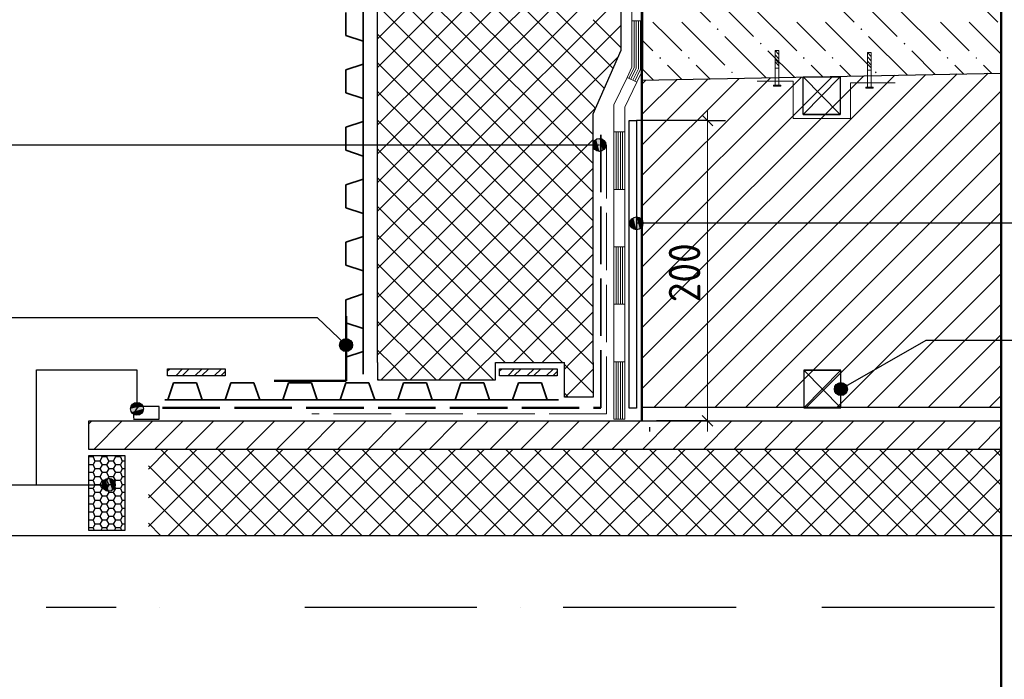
# Model space of a CAD drawing. Header units: millimetres. Extents: x 0 to 21000, y 0 to 14850.
# Tile 5 of 29: x 4516 to 7941, y 3432 to 5728. Entities that reach past the tile are written whole.
import ezdxf

# ---------------------------------------------------------------- set-up
doc = ezdxf.new("R2010")
doc.units = ezdxf.units.MM
doc.linetypes.add('______3', pattern=[250, 200, -50])
for name, color, linetype, lineweight in [('Standard', 7, 'Continuous', 25), ('Общий02', 7, 'Continuous', 18), ('Размерная линия_ общее', 7, 'Continuous', 13)]:
    doc.layers.add(name, color=color, linetype=linetype, lineweight=lineweight)
doc.styles.add('ISOCPEUR', font='txt')

msp = doc.modelspace()

# ---------------------------------------------------------------- hatches: boundary and pattern name
at = {"layer": 'Standard', "linetype": 'Continuous', "lineweight": 13, "transparency": 33554687}
for points in [[(6944.1, 5691.8), (6940.8, 5695), (6944.1, 5698.3), (6947.3, 5695)], [(7444.1, 5691.8), (7440.8, 5695), (7444.1, 5698.3), (7447.3, 5695)], [(7094.1, 5641.8), (7090.8, 5645), (7094.1, 5648.3), (7097.3, 5645)], [(7594.1, 5641.8), (7590.8, 5645), (7594.1, 5648.3), (7597.3, 5645)], [(6744.1, 5591.8), (6740.8, 5595), (6744.1, 5598.3), (6747.3, 5595)], [(6844.1, 5591.8), (6840.8, 5595), (6844.1, 5598.3), (6847.3, 5595)], [(7244.1, 5591.8), (7240.8, 5595), (7244.1, 5598.3), (7247.3, 5595)], [(7344.1, 5591.8), (7340.8, 5595), (7344.1, 5598.3), (7347.3, 5595)], [(7744.1, 5591.8), (7740.8, 5595), (7744.1, 5598.3), (7747.3, 5595)], [(7844.1, 5591.8), (7840.8, 5595), (7844.1, 5598.3), (7847.3, 5595)], [(6994.1, 5541.8), (6990.8, 5545), (6994.1, 5548.3), (6997.3, 5545)], [(7494.1, 5541.8), (7490.8, 5545), (7494.1, 5548.3), (7497.3, 5545)]]:
    msp.add_hatch(color=7, dxfattribs=at).paths.add_polyline_path(points, flags=16)
at = {"layer": 'Общий02', "linetype": 'Continuous', "lineweight": -3, "transparency": 33554687}
for points in [[(6513.4, 5303.6), (6521.5, 5273), (6521.5, 5311.7)], [(6521.5, 5311.7), (6532.7, 5269.8), (6532.7, 5314.8)], [(6521.5, 5311.7), (6521.5, 5273), (6532.7, 5269.8)], [(6532.7, 5314.8), (6532.7, 5269.8), (6544, 5273)], [(6532.7, 5314.8), (6544, 5273), (6544, 5311.7)], [(6544, 5311.7), (6544, 5273), (6552.1, 5281.1)], [(6544, 5311.7), (6552.1, 5281.1), (6552.1, 5303.6)], [(6513.4, 5281.1), (6513.4, 5303.6), (6510.2, 5292.3)], [(6513.4, 5303.6), (6513.4, 5281.1), (6521.5, 5273)], [(6552.1, 5303.6), (6552.1, 5281.1), (6555.2, 5292.3)], [(6650.5, 5000.2), (6650.5, 5038.9), (6642.4, 5030.8)], [(6661.8, 4997.1), (6661.8, 5042.1), (6650.5, 5038.9)], [(6661.8, 4997.1), (6650.5, 5038.9), (6650.5, 5000.2)], [(6673, 5000.2), (6673, 5038.9), (6661.8, 5042.1)], [(6673, 5000.2), (6661.8, 5042.1), (6661.8, 4997.1)], [(6681.1, 5008.3), (6681.1, 5030.8), (6673, 5038.9)], [(6681.1, 5008.3), (6673, 5038.9), (6673, 5000.2)], [(6642.4, 5008.3), (6642.4, 5030.8), (6639.3, 5019.6)], [(6650.5, 5000.2), (6642.4, 5030.8), (6642.4, 5008.3)], [(6681.1, 5030.8), (6681.1, 5008.3), (6684.3, 5019.6)], [(5629.4, 4601), (5645, 4617.2), (5635, 4611.3)], [(5645, 4617.2), (5629.4, 4601), (5629.7, 4589.5)], [(5645, 4617.2), (5629.7, 4589.5), (5656.5, 4617.5)], [(5656.5, 4617.5), (5629.7, 4589.5), (5635.6, 4579.5)], [(5656.5, 4617.5), (5635.6, 4579.5), (5666.8, 4611.9)], [(5666.8, 4611.9), (5635.6, 4579.5), (5645.9, 4574)], [(5666.8, 4611.9), (5645.9, 4574), (5672.7, 4601.9)], [(5672.7, 4601.9), (5645.9, 4574), (5657.4, 4574.2)], [(5672.7, 4601.9), (5657.4, 4574.2), (5672.9, 4590.4)], [(5672.9, 4590.4), (5657.4, 4574.2), (5667.4, 4580.1)], [(7372.7, 4420.3), (7353.6, 4453.9), (7350.5, 4442.8)], [(7384.1, 4423.1), (7361.8, 4462.2), (7353.6, 4453.9)], [(7384.1, 4423.1), (7353.6, 4453.9), (7372.7, 4420.3)], [(7392.3, 4431.4), (7373.1, 4465), (7361.8, 4462.2)], [(7392.3, 4431.4), (7361.8, 4462.2), (7384.1, 4423.1)], [(7395.3, 4442.4), (7384.1, 4462), (7373.1, 4465)], [(7395.3, 4442.4), (7373.1, 4465), (7392.3, 4431.4)], [(7384.1, 4462), (7395.3, 4442.4), (7392.5, 4453.8)], [(7372.7, 4420.3), (7350.5, 4442.8), (7361.7, 4423.3)], [(7361.7, 4423.3), (7350.5, 4442.8), (7353.4, 4431.5)], [(4943.2, 4385.1), (4904.5, 4385.1), (4901.3, 4373.8)], [(4943.2, 4385.1), (4901.3, 4373.8), (4946.3, 4373.8)], [(4935.1, 4393.2), (4912.6, 4393.2), (4904.5, 4385.1)], [(4935.1, 4393.2), (4904.5, 4385.1), (4943.2, 4385.1)], [(4912.6, 4393.2), (4935.1, 4393.2), (4923.8, 4396.3)], [(4946.3, 4373.8), (4901.3, 4373.8), (4904.5, 4362.6)], [(4946.3, 4373.8), (4904.5, 4362.6), (4943.2, 4362.6)], [(4943.2, 4362.6), (4904.5, 4362.6), (4912.6, 4354.5)], [(4943.2, 4362.6), (4912.6, 4354.5), (4935.1, 4354.5)], [(4935.1, 4354.5), (4912.6, 4354.5), (4923.8, 4351.3)], [(4806.6, 4098.4), (4806.6, 4120.9), (4803.4, 4109.7)], [(4806.6, 4120.9), (4814.7, 4090.3), (4814.7, 4129)], [(4806.6, 4120.9), (4806.6, 4098.4), (4814.7, 4090.3)], [(4814.7, 4129), (4825.9, 4087.2), (4825.9, 4132.2)], [(4814.7, 4129), (4814.7, 4090.3), (4825.9, 4087.2)], [(4825.9, 4132.2), (4825.9, 4087.2), (4837.2, 4090.3)], [(4825.9, 4132.2), (4837.2, 4090.3), (4837.2, 4129)], [(4837.2, 4129), (4837.2, 4090.3), (4845.3, 4098.4)], [(4837.2, 4129), (4845.3, 4098.4), (4845.3, 4120.9)], [(4845.3, 4120.9), (4845.3, 4098.4), (4848.4, 4109.7)]]:
    msp.add_hatch(color=7, dxfattribs=at).paths.add_polyline_path(points)

# ---------------------------------------------------------------- linework, layer by layer
at = {"layer": 'Standard', "color": 7, "linetype": 'Continuous', "lineweight": 35, "transparency": 33554687}
for p, q in [((5710.8, 6413.7), (5710.8, 4494.8)), ((5650.8, 5753.7), (5650.8, 5673.7)), ((5650.8, 5673.7), (5710.8, 5653.7)), ((5710.8, 5653.7), (5710.8, 5573.7)), ((5710.8, 5573.7), (5650.8, 5553.7)), ((5650.8, 5553.7), (5650.8, 5473.7)), ((5650.8, 5473.7), (5710.8, 5453.7)), ((5710.8, 5453.7), (5710.8, 5373.7)), ((5710.8, 5373.7), (5650.8, 5353.7)), ((5650.8, 5353.7), (5650.8, 5273.7)), ((5650.8, 5273.7), (5710.8, 5253.7)), ((5710.8, 5253.7), (5710.8, 5173.7)), ((5710.8, 5173.7), (5650.8, 5153.7)), ((5650.8, 5153.7), (5650.8, 5073.7)), ((5650.8, 5073.7), (5710.8, 5053.7)), ((5710.8, 5053.7), (5710.8, 4973.7)), ((5710.8, 4973.7), (5650.8, 4953.7)), ((5650.8, 4953.7), (5650.8, 4873.7)), ((5650.8, 4873.7), (5710.8, 4853.7)), ((5710.8, 4853.7), (5710.8, 4773.7)), ((5710.8, 4773.7), (5650.8, 4753.7)), ((5650.8, 4753.7), (5650.8, 4673.7)), ((5650.8, 4673.7), (5710.8, 4653.7)), ((5710.8, 4653.7), (5710.8, 4573.7)), ((5710.8, 4573.7), (5650.8, 4553.7)), ((5650.8, 4553.7), (5650.8, 4494.8)), ((5050.8, 4464.8), (5030.8, 4404.8)), ((5130.8, 4464.8), (5050.8, 4464.8)), ((5150.8, 4404.8), (5130.8, 4464.8)), ((5250.8, 4464.8), (5230.8, 4404.8)), ((5330.8, 4464.8), (5250.8, 4464.8)), ((5350.8, 4404.8), (5330.8, 4464.8)), ((5450.8, 4464.8), (5430.8, 4404.8)), ((5530.8, 4464.8), (5450.8, 4464.8)), ((5550.8, 4404.8), (5530.8, 4464.8)), ((5650.8, 4464.8), (5630.8, 4404.8)), ((5730.8, 4464.8), (5650.8, 4464.8)), ((5750.8, 4404.8), (5730.8, 4464.8)), ((5850.8, 4464.8), (5830.8, 4404.8)), ((5930.8, 4464.8), (5850.8, 4464.8)), ((5950.8, 4404.8), (5930.8, 4464.8)), ((6050.8, 4464.8), (6030.8, 4404.8)), ((6130.8, 4464.8), (6050.8, 4464.8)), ((6150.8, 4404.8), (6130.8, 4464.8)), ((6250.8, 4464.8), (6230.8, 4404.8)), ((6330.8, 4464.8), (6250.8, 4464.8)), ((6350.8, 4404.8), (6330.8, 4464.8)), ((6390.8, 4404.8), (5020.8, 4404.8)), ((5030.8, 4404.8), (5020.8, 4404.8)), ((5230.8, 4404.8), (5150.8, 4404.8)), ((5430.8, 4404.8), (5350.8, 4404.8)), ((5630.8, 4404.8), (5550.8, 4404.8)), ((5830.8, 4404.8), (5750.8, 4404.8)), ((6030.8, 4404.8), (5950.8, 4404.8)), ((6230.8, 4404.8), (6150.8, 4404.8)), ((6390.8, 4404.8), (6350.8, 4404.8))]:
    msp.add_line(p, q, dxfattribs=at)
at = {"layer": 'Standard', "color": 251, "linetype": 'Continuous', "lineweight": 25, "true_color": 0x656565, "transparency": 33554687}
for p, q in [((5760.8, 4534.8), (5760.8, 6406.2)), ((6608.5, 5622.1), (6608.5, 6404.1)), ((6510.8, 5400.1), (6608.5, 5622.1)), ((6510.8, 4534.8), (6510.8, 5400.1)), ((5760.8, 4534.8), (5760.8, 4474.8)), ((6170.8, 4474.8), (6170.8, 4534.8)), ((6170.8, 4534.8), (6410.8, 4534.8)), ((6410.8, 4414.8), (6410.8, 4534.8)), ((6510.8, 4534.8), (6510.8, 4414.8)), ((5760.8, 4474.8), (6170.8, 4474.8)), ((6510.8, 4414.8), (6410.8, 4414.8))]:
    msp.add_line(p, q, dxfattribs=at)
at = {"layer": 'Standard', "color": 7, "linetype": 'Continuous', "lineweight": 50, "transparency": 33554687}
for p, q in [((6680.8, 6406.2), (6680.8, 4331.9)), ((7930.8, 976.2), (7930.8, 6406.2))]:
    msp.add_line(p, q, dxfattribs=at)
at = {"layer": 'Standard', "color": 9, "linetype": 'Continuous', "lineweight": 13, "transparency": 33554687}
for p, q in [((5769.1, 6370), (6510.8, 5628.3)), ((6069.1, 5370), (6510.8, 5811.8)), ((6510.8, 5711.8), (6608.5, 5809.5)), ((6510.8, 5728.3), (6608.5, 5630.6)), ((6169.1, 5370), (6510.8, 5711.8)), ((6510.8, 5611.8), (6608.5, 5709.5)), ((5760.8, 5678.3), (5769.1, 5670)), ((5760.8, 5661.8), (5769.1, 5670)), ((6510.8, 5628.3), (6580.6, 5558.5)), ((6269.1, 5370), (6510.8, 5611.8)), ((6510.8, 5511.8), (6598.6, 5599.6)), ((5760.8, 5578.3), (5769.1, 5570)), ((5760.8, 5561.8), (5769.1, 5570)), ((5769.1, 5570), (5969.1, 5370)), ((6510.8, 5528.3), (6550, 5489.1)), ((6369.1, 5370), (6510.8, 5511.8)), ((5760.8, 5478.3), (5769.1, 5470)), ((5760.8, 5461.8), (5769.1, 5470)), ((5769.1, 5470), (5869.1, 5370)), ((6510.8, 5428.3), (6519.4, 5419.6)), ((6510.8, 5411.8), (6520, 5421)), ((6469.1, 5370), (6510.8, 5411.8)), ((5760.8, 5378.3), (5769.1, 5370)), ((5760.8, 5361.8), (5769.1, 5370)), ((5769.1, 5270), (5869.1, 5370)), ((5769.1, 5170), (5969.1, 5370)), ((6069.1, 5370), (6510.8, 4928.3)), ((6169.1, 5370), (6510.8, 5028.3)), ((6269.1, 5370), (6510.8, 5128.3)), ((6369.1, 5370), (6510.8, 5228.3)), ((6469.1, 5370), (6510.8, 5328.3)), ((5760.8, 5278.3), (5769.1, 5270)), ((5760.8, 5261.8), (5769.1, 5270)), ((5760.8, 5178.3), (5769.1, 5170)), ((5760.8, 5161.8), (5769.1, 5170)), ((5760.8, 5078.3), (5769.1, 5070)), ((5760.8, 5061.8), (5769.1, 5070)), ((5760.8, 4978.3), (5769.1, 4970)), ((5760.8, 4961.8), (5769.1, 4970)), ((5760.8, 4878.3), (5769.1, 4870)), ((5760.8, 4861.8), (5769.1, 4870)), ((5769.1, 4870), (6104.3, 4534.8)), ((6233.8, 4534.8), (6510.8, 4811.8)), ((5760.8, 4778.3), (5769.1, 4770)), ((5760.8, 4761.8), (5769.1, 4770)), ((5769.1, 4770), (6004.3, 4534.8)), ((6333.8, 4534.8), (6510.8, 4711.8)), ((5760.8, 4678.3), (5769.1, 4670)), ((5760.8, 4661.8), (5769.1, 4670)), ((5769.1, 4670), (5904.3, 4534.8)), ((6433.8, 4534.8), (6510.8, 4611.8)), ((5760.8, 4578.3), (5769.1, 4570)), ((5760.8, 4561.8), (5769.1, 4570)), ((5769.1, 4570), (5804.3, 4534.8)), ((5773.8, 4474.8), (5833.8, 4534.8)), ((5804.3, 4534.8), (5864.3, 4474.8)), ((5873.8, 4474.8), (5933.8, 4534.8)), ((5904.3, 4534.8), (5964.3, 4474.8)), ((5973.8, 4474.8), (6033.8, 4534.8)), ((6004.3, 4534.8), (6064.3, 4474.8)), ((6073.8, 4474.8), (6133.8, 4534.8)), ((6104.3, 4534.8), (6164.3, 4474.8)), ((6410.8, 4511.8), (6433.8, 4534.8)), ((6410.8, 4528.3), (6510.8, 4428.3)), ((6504.3, 4534.8), (6510.8, 4528.3)), ((6413.8, 4414.8), (6510.8, 4511.8)), ((5760.8, 4478.3), (5764.3, 4474.8)), ((6410.8, 4428.3), (6424.3, 4414.8)), ((4963.5, 4164.4), (5031.5, 4232.4)), ((4963.5, 4064.4), (5131.5, 4232.4)), ((4963.5, 3964.4), (5231.5, 4232.4)), ((5006.7, 4232.4), (5307.2, 3931.9)), ((5030.9, 3931.9), (5331.5, 4232.4)), ((5106.7, 4232.4), (5407.2, 3931.9)), ((5130.9, 3931.9), (5431.5, 4232.4)), ((5206.7, 4232.4), (5507.2, 3931.9)), ((5230.9, 3931.9), (5531.5, 4232.4)), ((5306.7, 4232.4), (5607.2, 3931.9)), ((5330.9, 3931.9), (5631.5, 4232.4)), ((5406.7, 4232.4), (5707.2, 3931.9)), ((5430.9, 3931.9), (5731.5, 4232.4)), ((5506.7, 4232.4), (5769.1, 3970)), ((5606.7, 4232.4), (5769.1, 4070)), ((5706.7, 4232.4), (5769.1, 4170)), ((5769.1, 4170), (5831.5, 4232.4)), ((5769.1, 4070), (5931.5, 4232.4)), ((5769.1, 3970), (6031.5, 4232.4)), ((5806.7, 4232.4), (6107.2, 3931.9)), ((5830.9, 3931.9), (6131.5, 4232.4)), ((5906.7, 4232.4), (6207.2, 3931.9)), ((5930.9, 3931.9), (6231.5, 4232.4)), ((6006.7, 4232.4), (6307.2, 3931.9)), ((6030.9, 3931.9), (6331.5, 4232.4)), ((6106.7, 4232.4), (6407.2, 3931.9)), ((6130.9, 3931.9), (6431.5, 4232.4)), ((6206.7, 4232.4), (6507.2, 3931.9)), ((6230.9, 3931.9), (6531.5, 4232.4)), ((6306.7, 4232.4), (6607.2, 3931.9)), ((6330.9, 3931.9), (6631.5, 4232.4)), ((6406.7, 4232.4), (6707.2, 3931.9)), ((6430.9, 3931.9), (6731.5, 4232.4)), ((6506.7, 4232.4), (6769.1, 3970)), ((6606.7, 4232.4), (6769.1, 4070)), ((6706.7, 4232.4), (6769.1, 4170)), ((6769.1, 4170), (6831.5, 4232.4)), ((6769.1, 4070), (6931.5, 4232.4)), ((6769.1, 3970), (7031.5, 4232.4)), ((6806.7, 4232.4), (7107.2, 3931.9)), ((6830.9, 3931.9), (7131.5, 4232.4)), ((6906.7, 4232.4), (7207.2, 3931.9)), ((6930.9, 3931.9), (7231.5, 4232.4)), ((7006.7, 4232.4), (7307.2, 3931.9)), ((7030.9, 3931.9), (7331.5, 4232.4)), ((7106.7, 4232.4), (7407.2, 3931.9)), ((7130.9, 3931.9), (7431.5, 4232.4)), ((7206.7, 4232.4), (7507.2, 3931.9)), ((7230.9, 3931.9), (7531.5, 4232.4)), ((7306.7, 4232.4), (7607.2, 3931.9)), ((7330.9, 3931.9), (7631.5, 4232.4)), ((7406.7, 4232.4), (7707.2, 3931.9)), ((7430.9, 3931.9), (7731.5, 4232.4)), ((7506.7, 4232.4), (7769.1, 3970)), ((7606.7, 4232.4), (7769.1, 4070)), ((7706.7, 4232.4), (7769.1, 4170)), ((7769.1, 4170), (7831.5, 4232.4)), ((7769.1, 4070), (7930.8, 4231.8)), ((7806.7, 4232.4), (7930.8, 4108.3)), ((7906.7, 4232.4), (7930.8, 4208.3)), ((4963.5, 4175.6), (5207.2, 3931.9)), ((5530.9, 3931.9), (5769.1, 4170)), ((5769.1, 4170), (6007.2, 3931.9)), ((6530.9, 3931.9), (6769.1, 4170)), ((6769.1, 4170), (7007.2, 3931.9)), ((7530.9, 3931.9), (7769.1, 4170)), ((7769.1, 4170), (7930.8, 4008.3)), ((7769.1, 3970), (7930.8, 4131.8)), ((4963.5, 4075.6), (5107.2, 3931.9)), ((5630.9, 3931.9), (5769.1, 4070)), ((5769.1, 4070), (5907.2, 3931.9)), ((6630.9, 3931.9), (6769.1, 4070)), ((6769.1, 4070), (6907.2, 3931.9)), ((7630.9, 3931.9), (7769.1, 4070)), ((7769.1, 4070), (7907.2, 3931.9)), ((7830.9, 3931.9), (7930.8, 4031.8)), ((4963.5, 3975.6), (5007.2, 3931.9)), ((5730.9, 3931.9), (5769.1, 3970)), ((5769.1, 3970), (5807.2, 3931.9)), ((6730.9, 3931.9), (6769.1, 3970)), ((6769.1, 3970), (6807.2, 3931.9)), ((7730.9, 3931.9), (7769.1, 3970)), ((7769.1, 3970), (7807.2, 3931.9))]:
    msp.add_line(p, q, dxfattribs=at)
at = {"layer": 'Standard', "color": 7, "linetype": 'Continuous', "lineweight": 18, "transparency": 33554687}
for p, q in [((6645.7, 5562.8), (6645.7, 5923.7)), ((6683.2, 5554.3), (6683.2, 5923.7)), ((6683.2, 5723.7), (6645.7, 5723.7)), ((6653.2, 5561.1), (6653.2, 5723.7)), ((6660.7, 5559.4), (6660.7, 5723.7)), ((6668.2, 5557.7), (6668.2, 5723.7)), ((6675.7, 5556), (6675.7, 5723.7)), ((6628.8, 5527.5), (6645.7, 5562.8)), ((6635.5, 5524.3), (6653.2, 5561.1)), ((6642.3, 5521), (6660.7, 5559.4)), ((6649.1, 5517.8), (6668.2, 5557.7)), ((6655.8, 5514.6), (6675.7, 5556)), ((6662.6, 5511.3), (6683.2, 5554.3)), ((6583.3, 5432.4), (6628.8, 5527.5)), ((6662.6, 5511.3), (6628.8, 5527.5)), ((6662.6, 5511.3), (6628.8, 5527.5)), ((6620.8, 5423.9), (6662.6, 5511.3)), ((6583.3, 5137.8), (6583.3, 5432.4)), ((6620.8, 5137.8), (6620.8, 5423.9)), ((6620.8, 5337.8), (6583.3, 5337.8)), ((6590.8, 5137.8), (6590.8, 5337.8)), ((6598.3, 5137.8), (6598.3, 5337.8)), ((6605.8, 5137.8), (6605.8, 5337.8)), ((6613.3, 5137.8), (6613.3, 5337.8)), ((6583.3, 4737.8), (6583.3, 5137.8)), ((6620.8, 5137.8), (6583.3, 5137.8)), ((6620.8, 5137.8), (6583.3, 5137.8)), ((6620.8, 4737.8), (6620.8, 5137.8)), ((6620.8, 4937.8), (6583.3, 4937.8)), ((6590.8, 4737.8), (6590.8, 4937.8)), ((6598.3, 4737.8), (6598.3, 4937.8)), ((6605.8, 4737.8), (6605.8, 4937.8)), ((6613.3, 4737.8), (6613.3, 4937.8)), ((6583.3, 4337.8), (6583.3, 4737.8)), ((6620.8, 4737.8), (6583.3, 4737.8)), ((6620.8, 4737.8), (6583.3, 4737.8)), ((6620.8, 4337.8), (6620.8, 4737.8)), ((6620.8, 4537.8), (6583.3, 4537.8)), ((6590.8, 4337.8), (6590.8, 4537.8)), ((6598.3, 4337.8), (6598.3, 4537.8)), ((6605.8, 4337.8), (6605.8, 4537.8)), ((6613.3, 4337.8), (6613.3, 4537.8)), ((6620.8, 4337.8), (6583.3, 4337.8))]:
    msp.add_line(p, q, dxfattribs=at)
at = {"layer": 'Standard', "color": 253, "linetype": 'Continuous', "lineweight": 13, "true_color": 0xababab, "transparency": 33554687}
for p, q in [((6769.1, 5870), (6919.1, 5720)), ((7269.1, 5870), (7419.1, 5720)), ((7769.1, 5870), (7919.1, 5720)), ((6919.1, 5820), (7069.1, 5670)), ((7419.1, 5820), (7569.1, 5670)), ((7069.1, 5770), (7219.1, 5620)), ((7569.1, 5770), (7719.1, 5620)), ((6769.1, 5670), (6719.1, 5720)), ((6819.1, 5720), (6969.1, 5570)), ((7269.1, 5670), (7219.1, 5720)), ((7319.1, 5720), (7469.1, 5570)), ((7769.1, 5670), (7719.1, 5720)), ((7819.1, 5720), (7930.8, 5608.3)), ((6680.8, 5658.3), (6719.1, 5620)), ((6819.1, 5620), (6769.1, 5670)), ((6969.1, 5670), (7113.1, 5526)), ((7319.1, 5620), (7269.1, 5670)), ((7469.1, 5670), (7603.1, 5535.9)), ((7819.1, 5620), (7769.1, 5670)), ((7211.1, 5528), (7119.1, 5620)), ((7701.2, 5537.9), (7619.1, 5620)), ((6721.1, 5518), (6680.8, 5558.3)), ((6769.1, 5570), (6819.1, 5520)), ((6869.1, 5570), (6917.1, 5522)), ((7269.1, 5570), (7309.1, 5530)), ((7369.1, 5570), (7407.1, 5532)), ((7769.1, 5570), (7799.2, 5539.9)), ((7869.1, 5570), (7897.2, 5541.9)), ((4756.1, 4321.6), (4766.5, 4331.9)), ((4773.1, 4232.4), (4872.5, 4331.9)), ((4879.1, 4232.4), (4978.6, 4331.9)), ((4985.2, 4232.4), (5084.7, 4331.9)), ((5091.3, 4232.4), (5190.7, 4331.9)), ((5197.3, 4232.4), (5296.8, 4331.9)), ((5303.4, 4232.4), (5402.9, 4331.9)), ((5409.4, 4232.4), (5508.9, 4331.9)), ((5515.5, 4232.4), (5615, 4331.9)), ((5621.6, 4232.4), (5721.1, 4331.9)), ((5727.6, 4232.4), (5827.1, 4331.9)), ((5833.7, 4232.4), (5933.2, 4331.9)), ((5939.8, 4232.4), (6039.3, 4331.9)), ((6045.8, 4232.4), (6145.3, 4331.9)), ((6151.9, 4232.4), (6251.4, 4331.9)), ((6258, 4232.4), (6357.5, 4331.9)), ((6364, 4232.4), (6463.5, 4331.9)), ((6470.1, 4232.4), (6569.6, 4331.9)), ((6576.2, 4232.4), (6675.7, 4331.9)), ((6682.2, 4232.4), (6781.7, 4331.9)), ((6788.3, 4232.4), (6887.8, 4331.9)), ((6894.4, 4232.4), (6993.9, 4331.9)), ((7000.4, 4232.4), (7099.9, 4331.9)), ((7106.5, 4232.4), (7206, 4331.9)), ((7212.6, 4232.4), (7312.1, 4331.9)), ((7318.6, 4232.4), (7418.1, 4331.9)), ((7424.7, 4232.4), (7524.2, 4331.9)), ((7530.8, 4232.4), (7630.2, 4331.9)), ((7636.8, 4232.4), (7736.3, 4331.9)), ((7742.9, 4232.4), (7842.4, 4331.9)), ((7849, 4232.4), (7930.8, 4314.3))]:
    msp.add_line(p, q, dxfattribs=at)
at = {"layer": 'Standard', "color": 253, "linetype": '______3', "lineweight": 35, "true_color": 0xa0a0a0, "transparency": 33554687}
msp.add_line((6537.5, 4377.6), (6537.5, 5377.5), dxfattribs=at)
at = {"layer": 'Standard', "color": 7, "linetype": '______3', "lineweight": 18, "transparency": 33554687}
for q in [(6557.7, 5291), (5532.7, 4356)]:
    msp.add_line((6557.7, 4356), q, dxfattribs=at)
at = {"layer": 'Standard', "color": 251, "linetype": 'Continuous', "lineweight": 50, "true_color": 0x656565, "transparency": 33554687}
for p, q in [((5651.2, 4470.8), (5651.2, 4695.8)), ((5401.2, 4470.8), (5651.2, 4470.8))]:
    msp.add_line(p, q, dxfattribs=at)
at = {"layer": 'Standard', "color": 253, "linetype": '______3', "lineweight": 50, "true_color": 0xa0a0a0, "transparency": 33554687}
msp.add_line((5012.5, 4377.6), (6537.5, 4377.6), dxfattribs=at)
at = {"layer": 'Standard', "color": 9, "linetype": 'Continuous', "lineweight": 13, "transparency": 33554687}
for points in [[(5769.1, 5670), (5889.6, 5790.5), (5889.6, 5790.5), (6469.1, 6370)], [(5769.1, 5570), (5906.9, 5707.9), (5906.9, 5707.9), (6510.8, 6311.8)], [(5769.1, 6270), (5794.2, 6244.9), (5794.2, 6244.9), (6510.8, 5528.3)], [(5769.1, 5470), (5924.3, 5625.2), (5924.3, 5625.2), (6510.8, 6211.8)], [(5769.1, 6170), (5820.8, 6118.3), (5820.8, 6118.3), (6510.8, 5428.3)], [(5769.1, 5370), (5941.6, 5542.6), (5941.6, 5542.6), (6510.8, 6111.8)], [(5769.1, 6070), (5847.3, 5991.7), (5847.3, 5991.7), (6469.1, 5370)], [(5869.1, 5370), (5959, 5459.9), (5959, 5459.9), (6510.8, 6011.8)], [(5769.1, 5970), (5873.9, 5865.2), (5873.9, 5865.2), (6369.1, 5370)], [(5969.1, 5370), (5976.3, 5377.3), (5976.3, 5377.3), (6510.8, 5911.8)], [(5769.1, 5870), (5900.5, 5738.6), (5900.5, 5738.6), (6269.1, 5370)], [(5769.1, 5770), (5927, 5612.1), (5927, 5612.1), (6169.1, 5370)], [(5769.1, 5670), (5953.6, 5485.5), (5953.6, 5485.5), (6069.1, 5370)], [(5769.1, 5070), (5993.6, 5294.6), (5993.6, 5294.6), (6069.1, 5370)], [(5769.1, 4970), (6011, 5212), (6011, 5212), (6169.1, 5370)], [(5769.1, 4870), (6028.3, 5129.3), (6028.3, 5129.3), (6269.1, 5370)], [(5769.1, 4770), (6045.7, 5046.6), (6045.7, 5046.6), (6369.1, 5370)], [(5769.1, 4670), (6063, 4964), (6063, 4964), (6469.1, 5370)], [(5769.1, 5370), (6033.3, 5105.8), (6033.3, 5105.8), (6510.8, 4628.3)], [(5869.1, 5370), (6006.7, 5232.4), (6006.7, 5232.4), (6510.8, 4728.3)], [(5969.1, 5370), (5980.1, 5358.9), (5980.1, 5358.9), (6510.8, 4828.3)], [(5769.1, 4570), (6080.4, 4881.3), (6080.4, 4881.3), (6510.8, 5311.8)], [(5769.1, 5270), (6059.8, 4979.3), (6059.8, 4979.3), (6504.3, 4534.8)], [(5833.8, 4534.8), (6097.7, 4798.7), (6097.7, 4798.7), (6510.8, 5211.8)], [(5769.1, 5170), (6086.4, 4852.7), (6086.4, 4852.7), (6404.3, 4534.8)], [(5933.8, 4534.8), (6115.1, 4716), (6115.1, 4716), (6510.8, 5111.8)], [(5769.1, 5070), (6112.9, 4726.1), (6112.9, 4726.1), (6304.3, 4534.8)], [(6033.8, 4534.8), (6132.4, 4633.4), (6132.4, 4633.4), (6510.8, 5011.8)], [(5769.1, 4970), (6139.5, 4599.6), (6139.5, 4599.6), (6204.3, 4534.8)], [(6133.8, 4534.8), (6149.8, 4550.7), (6149.8, 4550.7), (6510.8, 4911.8)]]:
    msp.add_lwpolyline(points, dxfattribs=at)
at = {"layer": 'Общий02', "color": 253, "linetype": 'Continuous', "lineweight": 18, "true_color": 0xa0a0a0, "transparency": 33554687}
for p, q in [((7143.7, 5559.5), (7143.7, 5621)), ((7143.7, 5621), (7157.2, 5621)), ((7143.7, 5621), (7157.2, 5607.5)), ((7157.2, 5621), (7157.2, 5559.5)), ((7143.7, 5606), (7157.2, 5592.5)), ((7143.7, 5591), (7157.2, 5577.5)), ((7465, 5552.5), (7465, 5614)), ((7465, 5614), (7478.5, 5614)), ((7465, 5614), (7478.5, 5600.5)), ((7465, 5599), (7478.5, 5585.5)), ((7465, 5584), (7478.5, 5570.5)), ((7478.5, 5614), (7478.5, 5552.5)), ((7143.7, 5581), (7157.2, 5567.5)), ((7143.7, 5500.5), (7143.7, 5559.5)), ((7143.7, 5559.5), (7157.2, 5559.5)), ((7157.2, 5559.5), (7157.2, 5500.5)), ((7465, 5574), (7478.5, 5560.5)), ((7465, 5493.5), (7465, 5552.5)), ((7465, 5552.5), (7478.5, 5552.5)), ((7478.5, 5552.5), (7478.5, 5493.5)), ((7138.2, 5500.5), (7163.7, 5500.5)), ((7138.2, 5500.5), (7138.2, 5497)), ((7138.2, 5497), (7163.7, 5497)), ((7163.7, 5497), (7163.7, 5500.5)), ((7459.5, 5493.5), (7485, 5493.5)), ((7459.5, 5493.5), (7459.5, 5490)), ((7459.5, 5490), (7485, 5490)), ((7485, 5490), (7485, 5493.5))]:
    msp.add_line(p, q, dxfattribs=at)
at = {"layer": 'Общий02', "color": 30, "linetype": 'Continuous', "lineweight": -3, "true_color": 0xf0911e, "transparency": 33554687}
for p, q in [((6680.8, 4443.2), (7777.1, 5539.5)), ((6680.8, 4549.2), (7668.9, 5537.3)), ((6680.8, 4655.3), (7560.6, 5535.1)), ((6680.8, 4761.4), (7452.4, 5532.9)), ((6680.8, 4867.4), (7344.1, 5530.7)), ((6680.8, 4973.5), (7235.8, 5528.5)), ((6680.8, 5079.6), (7127.6, 5526.3)), ((6680.8, 5185.6), (7019.3, 5524.1)), ((6680.8, 5291.7), (6911, 5521.9)), ((6680.8, 5397.8), (6802.8, 5519.7)), ((6680.8, 5503.8), (6694.5, 5517.5)), ((6722.2, 4378.5), (7885.4, 5541.7)), ((6828.3, 4378.5), (7930.8, 5481)), ((6934.4, 4378.5), (7930.8, 5375)), ((7040.4, 4378.5), (7930.8, 5268.9)), ((7146.5, 4378.5), (7930.8, 5162.8)), ((7252.5, 4378.5), (7930.8, 5056.8)), ((7358.6, 4378.5), (7930.8, 4950.7)), ((7464.7, 4378.5), (7930.8, 4844.6)), ((7570.8, 4378.5), (7930.8, 4738.6)), ((7676.8, 4378.5), (7930.8, 4632.5)), ((7782.9, 4378.5), (7930.8, 4526.4)), ((7888.9, 4378.5), (7930.8, 4420.4))]:
    msp.add_line(p, q, dxfattribs=at)
at = {"layer": 'Общий02', "color": 1, "linetype": 'Continuous', "lineweight": -3, "true_color": 0xff1c1c, "transparency": 33554687}
for p, q in [((7370.4, 5529.9), (7241.3, 5398.7)), ((7372.9, 4377), (7243.8, 4508.2)), ((4770.9, 4207), (4756.1, 4207)), ((4770.9, 4179.5), (4756.1, 4179.5)), ((4773, 4211.3), (4770.9, 4207)), ((4770.9, 4207), (4777.3, 4192.2)), ((4777.3, 4192.2), (4770.9, 4179.5)), ((4770.9, 4179.5), (4777.3, 4164.7)), ((4794.2, 4192.2), (4777.3, 4192.2)), ((4802.7, 4207), (4794.2, 4192.2)), ((4794.2, 4192.2), (4802.7, 4179.5)), ((4802.7, 4179.5), (4794.2, 4164.7)), ((4798.4, 4211.3), (4802.7, 4207)), ((4817.5, 4207), (4802.7, 4207)), ((4817.5, 4179.5), (4802.7, 4179.5)), ((4821.7, 4211.3), (4817.5, 4207)), ((4817.5, 4207), (4825.9, 4192.2)), ((4825.9, 4192.2), (4817.5, 4179.5)), ((4817.5, 4179.5), (4825.9, 4164.7)), ((4840.8, 4192.2), (4825.9, 4192.2)), ((4849.2, 4207), (4840.8, 4192.2)), ((4840.8, 4192.2), (4849.2, 4179.5)), ((4849.2, 4179.5), (4840.8, 4164.7)), ((4847.1, 4211.3), (4849.2, 4207)), ((4866.2, 4207), (4849.2, 4207)), ((4866.2, 4179.5), (4849.2, 4179.5)), ((4868.3, 4211.3), (4866.2, 4207)), ((4866.2, 4207), (4872.5, 4192.2)), ((4872.5, 4192.2), (4866.2, 4179.5)), ((4866.2, 4179.5), (4872.5, 4164.7)), ((4881, 4192.2), (4872.5, 4192.2)), ((4770.9, 4152), (4756.1, 4152)), ((4777.3, 4164.7), (4770.9, 4152)), ((4770.9, 4152), (4777.3, 4137.2)), ((4794.2, 4164.7), (4777.3, 4164.7)), ((4794.2, 4164.7), (4802.7, 4152)), ((4802.7, 4152), (4794.2, 4137.2)), ((4817.5, 4152), (4802.7, 4152)), ((4825.9, 4164.7), (4817.5, 4152)), ((4817.5, 4152), (4825.9, 4137.2)), ((4840.8, 4164.7), (4825.9, 4164.7)), ((4840.8, 4164.7), (4849.2, 4152)), ((4849.2, 4152), (4840.8, 4137.2)), ((4866.2, 4152), (4849.2, 4152)), ((4872.5, 4164.7), (4866.2, 4152)), ((4866.2, 4152), (4872.5, 4137.2)), ((4881, 4164.7), (4872.5, 4164.7)), ((4770.9, 4124.5), (4756.1, 4124.5)), ((4777.3, 4137.2), (4770.9, 4124.5)), ((4770.9, 4124.5), (4777.3, 4109.7)), ((4794.2, 4137.2), (4777.3, 4137.2)), ((4794.2, 4137.2), (4802.7, 4124.5)), ((4802.7, 4124.5), (4794.2, 4109.7)), ((4817.5, 4124.5), (4802.7, 4124.5)), ((4825.9, 4137.2), (4817.5, 4124.5)), ((4817.5, 4124.5), (4825.9, 4109.7)), ((4840.8, 4137.2), (4825.9, 4137.2)), ((4840.8, 4137.2), (4849.2, 4124.5)), ((4849.2, 4124.5), (4840.8, 4109.7)), ((4866.2, 4124.5), (4849.2, 4124.5)), ((4872.5, 4137.2), (4866.2, 4124.5)), ((4866.2, 4124.5), (4872.5, 4109.7)), ((4881, 4137.2), (4872.5, 4137.2)), ((4770.9, 4097), (4756.1, 4097)), ((4777.3, 4109.7), (4770.9, 4097)), ((4770.9, 4097), (4777.3, 4082.2)), ((4777.3, 4082.2), (4770.9, 4069.5)), ((4794.2, 4109.7), (4777.3, 4109.7)), ((4794.2, 4082.2), (4777.3, 4082.2)), ((4794.2, 4109.7), (4802.7, 4097)), ((4802.7, 4097), (4794.2, 4082.2)), ((4794.2, 4082.2), (4802.7, 4069.5)), ((4817.5, 4097), (4802.7, 4097)), ((4825.9, 4109.7), (4817.5, 4097)), ((4817.5, 4097), (4825.9, 4082.2)), ((4825.9, 4082.2), (4817.5, 4069.5)), ((4840.8, 4109.7), (4825.9, 4109.7)), ((4840.8, 4082.2), (4825.9, 4082.2)), ((4840.8, 4109.7), (4849.2, 4097)), ((4849.2, 4097), (4840.8, 4082.2)), ((4840.8, 4082.2), (4849.2, 4069.5)), ((4866.2, 4097), (4849.2, 4097)), ((4872.5, 4109.7), (4866.2, 4097)), ((4866.2, 4097), (4872.5, 4082.2)), ((4872.5, 4082.2), (4866.2, 4069.5)), ((4881, 4109.7), (4872.5, 4109.7)), ((4881, 4082.2), (4872.5, 4082.2)), ((4770.9, 4069.5), (4756.1, 4069.5)), ((4770.9, 4069.5), (4777.3, 4054.6)), ((4777.3, 4054.6), (4770.9, 4041.9)), ((4794.2, 4054.6), (4777.3, 4054.6)), ((4802.7, 4069.5), (4794.2, 4054.6)), ((4794.2, 4054.6), (4802.7, 4041.9)), ((4817.5, 4069.5), (4802.7, 4069.5)), ((4817.5, 4069.5), (4825.9, 4054.6)), ((4825.9, 4054.6), (4817.5, 4041.9)), ((4840.8, 4054.6), (4825.9, 4054.6)), ((4849.2, 4069.5), (4840.8, 4054.6)), ((4840.8, 4054.6), (4849.2, 4041.9)), ((4866.2, 4069.5), (4849.2, 4069.5)), ((4866.2, 4069.5), (4872.5, 4054.6)), ((4872.5, 4054.6), (4866.2, 4041.9)), ((4881, 4054.6), (4872.5, 4054.6)), ((4770.9, 4041.9), (4756.1, 4041.9)), ((4770.9, 4014.4), (4756.1, 4014.4)), ((4770.9, 4041.9), (4777.3, 4027.1)), ((4777.3, 4027.1), (4770.9, 4014.4)), ((4770.9, 4014.4), (4777.3, 3999.6)), ((4794.2, 4027.1), (4777.3, 4027.1)), ((4802.7, 4041.9), (4794.2, 4027.1)), ((4794.2, 4027.1), (4802.7, 4014.4)), ((4802.7, 4014.4), (4794.2, 3999.6)), ((4817.5, 4041.9), (4802.7, 4041.9)), ((4817.5, 4014.4), (4802.7, 4014.4)), ((4817.5, 4041.9), (4825.9, 4027.1)), ((4825.9, 4027.1), (4817.5, 4014.4)), ((4817.5, 4014.4), (4825.9, 3999.6)), ((4840.8, 4027.1), (4825.9, 4027.1)), ((4849.2, 4041.9), (4840.8, 4027.1)), ((4840.8, 4027.1), (4849.2, 4014.4)), ((4849.2, 4014.4), (4840.8, 3999.6)), ((4866.2, 4041.9), (4849.2, 4041.9)), ((4866.2, 4014.4), (4849.2, 4014.4)), ((4866.2, 4041.9), (4872.5, 4027.1)), ((4872.5, 4027.1), (4866.2, 4014.4)), ((4866.2, 4014.4), (4872.5, 3999.6)), ((4881, 4027.1), (4872.5, 4027.1)), ((4770.9, 3986.9), (4756.1, 3986.9)), ((4777.3, 3999.6), (4770.9, 3986.9)), ((4770.9, 3986.9), (4777.3, 3972.1)), ((4794.2, 3999.6), (4777.3, 3999.6)), ((4794.2, 3999.6), (4802.7, 3986.9)), ((4802.7, 3986.9), (4794.2, 3972.1)), ((4817.5, 3986.9), (4802.7, 3986.9)), ((4825.9, 3999.6), (4817.5, 3986.9)), ((4817.5, 3986.9), (4825.9, 3972.1)), ((4840.8, 3999.6), (4825.9, 3999.6)), ((4840.8, 3999.6), (4849.2, 3986.9)), ((4849.2, 3986.9), (4840.8, 3972.1)), ((4866.2, 3986.9), (4849.2, 3986.9)), ((4872.5, 3999.6), (4866.2, 3986.9)), ((4866.2, 3986.9), (4872.5, 3972.1)), ((4881, 3999.6), (4872.5, 3999.6)), ((4770.9, 3959.4), (4756.1, 3959.4)), ((4777.3, 3972.1), (4770.9, 3959.4)), ((4770.9, 3959.4), (4775.1, 3950.9)), ((4794.2, 3972.1), (4777.3, 3972.1)), ((4794.2, 3972.1), (4802.7, 3959.4)), ((4802.7, 3959.4), (4798.4, 3950.9)), ((4817.5, 3959.4), (4802.7, 3959.4)), ((4825.9, 3972.1), (4817.5, 3959.4)), ((4817.5, 3959.4), (4821.7, 3950.9)), ((4840.8, 3972.1), (4825.9, 3972.1)), ((4840.8, 3972.1), (4849.2, 3959.4)), ((4849.2, 3959.4), (4845, 3950.9)), ((4866.2, 3959.4), (4849.2, 3959.4)), ((4872.5, 3972.1), (4866.2, 3959.4)), ((4866.2, 3959.4), (4870.4, 3950.9)), ((4881, 3972.1), (4872.5, 3972.1))]:
    msp.add_line(p, q, dxfattribs=at)
at = {"layer": 'Общий02', "color": 7, "linetype": 'Continuous', "lineweight": -3, "transparency": 33554687}
for p, q in [((7241.3, 5398.7), (7370.4, 5398.7)), ((6532.7, 5314.8), (6532.7, 5314.8)), ((1779.7, 5292.3), (6532.7, 5292.3)), ((6510.2, 5292.3), (6510.2, 5292.3)), ((6555.2, 5292.3), (6555.2, 5292.3)), ((6532.7, 5269.8), (6532.7, 5269.8)), ((6661.8, 5042.1), (6661.8, 5042.1)), ((6639.3, 5019.6), (6639.3, 5019.6)), ((10920.4, 5019.6), (6661.8, 5019.6)), ((6684.3, 5019.6), (6684.3, 5019.6)), ((6661.8, 4997.1), (6661.8, 4997.1)), ((5635, 4611.3), (5635, 4611.3)), ((5666.8, 4611.9), (5666.8, 4611.9)), ((5635.6, 4579.5), (5635.6, 4579.5)), ((5667.4, 4580.1), (5667.4, 4580.1)), ((7243.8, 4508.2), (7372.9, 4508.2)), ((7361.8, 4462.2), (7361.8, 4462.2)), ((7392.5, 4453.8), (7392.5, 4453.8)), ((7353.4, 4431.5), (7353.4, 4431.5)), ((7384.1, 4423.1), (7384.1, 4423.1)), ((4923.8, 4396.3), (4923.8, 4396.3)), ((4901.3, 4373.8), (4901.3, 4373.8)), ((4923.8, 4351.3), (4923.8, 4351.3)), ((4946.3, 4373.8), (4946.3, 4373.8)), ((4825.9, 4132.2), (4825.9, 4132.2)), ((1783.3, 4109.9), (4825.9, 4109.7)), ((4803.4, 4109.7), (4803.4, 4109.7)), ((4825.9, 4087.2), (4825.9, 4087.2)), ((4848.4, 4109.7), (4848.4, 4109.7)), ((8610.3, 3931.9), (3113.5, 3931.9)), ((4851.9, 3682.1), (4607.9, 3682.1)), ((5002.1, 3682.1), (5002.1, 3682.1)), ((6106.4, 3682.1), (5507.4, 3682.1)), ((6256.7, 3682.1), (6256.7, 3682.1)), ((7008.1, 3682.1), (6407, 3682.1)), ((7907.6, 3682.1), (7306.5, 3682.1)), ((7454.1, 3682.1), (7454.1, 3682.1))]:
    msp.add_line(p, q, dxfattribs=at)
at = {"layer": 'Общий02', "color": 240, "linetype": 'Continuous', "lineweight": -3, "transparency": 33554687}
for p, q in [((6636.4, 5377.5), (6661.8, 5377.5)), ((6649.1, 5377.5), (6649.1, 5377.5)), ((6661.8, 5377.5), (6661.8, 4376.4)), ((6649.1, 4376.4), (6649.1, 4376.4))]:
    msp.add_line(p, q, dxfattribs=at)
at = {"layer": 'Общий02', "color": 5, "linetype": 'Continuous', "lineweight": -3, "true_color": 0x1c1cff, "transparency": 33554687}
for p, q in [((5029.7, 4506.1), (5038.2, 4512.5)), ((5029.7, 4512.5), (5029.7, 4512.5)), ((5059.3, 4489.2), (5082.6, 4512.5)), ((5080.5, 4489.2), (5105.9, 4512.5)), ((5125, 4489.2), (5150.4, 4512.5)), ((5148.2, 4489.2), (5173.6, 4512.5)), ((5192.7, 4489.2), (5218.1, 4512.5)), ((5216, 4489.2), (5230.8, 4504)), ((6184.6, 4506.1), (6193, 4512.5)), ((6184.6, 4512.5), (6184.6, 4512.5)), ((6214.2, 4489.2), (6237.5, 4512.5)), ((6235.4, 4489.2), (6260.8, 4512.5)), ((6279.8, 4489.2), (6305.2, 4512.5)), ((6303.1, 4489.2), (6328.5, 4512.5)), ((6347.5, 4489.2), (6372.9, 4512.5)), ((6370.8, 4489.2), (6385.6, 4504))]:
    msp.add_line(p, q, dxfattribs=at)
at = {"layer": 'Общий02', "color": 220, "linetype": 'Continuous', "lineweight": -3, "transparency": 33554687}
msp.add_line((6707.2, 4309.5), (6707.2, 4294.6), dxfattribs=at)
at = {"layer": 'Общий02', "color": 30, "linetype": 'Continuous', "lineweight": -3, "true_color": 0xf0911e, "transparency": 33554687}
msp.add_lwpolyline([(6680.8, 5517.2), (7930.8, 5542.6), (7930.8, 4378.5), (6680.8, 4378.5), (6680.8, 5517.2)], dxfattribs=at)
at = {"layer": 'Общий02', "color": 1, "linetype": 'Continuous', "lineweight": -3, "true_color": 0xff1c1c, "transparency": 33554687}
for points in [[(7241.3, 5529.9), (7370.4, 5398.7), (7241.3, 5398.7), (7241.3, 5529.9), (7370.4, 5529.9), (7370.4, 5398.7)], [(7243.8, 4377), (7372.9, 4508.2), (7243.8, 4508.2), (7243.8, 4377), (7372.9, 4377), (7372.9, 4508.2)], [(4756.1, 4211.3), (4881, 4211.3), (4881, 3950.9), (4756.1, 3950.9), (4756.1, 4211.3)]]:
    msp.add_lwpolyline(points, dxfattribs=at)
at = {"layer": 'Общий02', "color": 253, "linetype": 'Continuous', "lineweight": 18, "true_color": 0xa0a0a0, "transparency": 33554687}
msp.add_lwpolyline([(7081.4, 5513.8), (7206.4, 5513.8), (7206.4, 5383.8), (7406.4, 5383.8), (7406.4, 5508.8), (7561.4, 5508.8)], dxfattribs=at)
at = {"layer": 'Общий02', "color": 240, "linetype": 'Continuous', "lineweight": -3, "transparency": 33554687}
msp.add_lwpolyline([(6661.8, 4376.4), (6636.4, 4376.4), (6636.4, 5377.5), (6661.8, 5377.5)], dxfattribs=at)
at = {"layer": 'Общий02', "color": 7, "linetype": 'Continuous', "lineweight": -3, "transparency": 33554687}
for points in [[(1803.7, 4691.6), (5551.2, 4691.6), (5651.2, 4595.7)], [(10963.2, 4611.1), (7668.2, 4611.1), (7372.9, 4442.6)], [(4573.8, 4109.7), (4573.8, 4509.7), (4923.8, 4509.7), (4923.8, 4373.8)], [(4933.7, 4383), (4928.1, 4379.2), (4923.2, 4374.7), (4919.1, 4369.5), (4915.9, 4363.8), (4913.5, 4357.6), (4912.1, 4351.2), (4911.7, 4344.5), (4912.4, 4337.7)], [(4911.7, 4337.8), (5000.6, 4337.8), (5000.6, 4382.3), (4932.9, 4382.3)], [(7930.8, 4331.9), (7930.8, 4232.4), (4756.1, 4232.4), (4756.1, 4331.9), (7930.8, 4331.9)]]:
    msp.add_lwpolyline(points, dxfattribs=at)
at = {"layer": 'Общий02', "color": 5, "linetype": 'Continuous', "lineweight": -3, "true_color": 0x1c1cff, "transparency": 33554687}
for points in [[(5029.7, 4512.5), (5230.8, 4512.5), (5230.8, 4489.2), (5029.7, 4489.2), (5029.7, 4512.5)], [(6184.6, 4512.5), (6385.6, 4512.5), (6385.6, 4489.2), (6184.6, 4489.2), (6184.6, 4512.5)]]:
    msp.add_lwpolyline(points, dxfattribs=at)
at = {"layer": 'Общий02', "color": 7, "linetype": 'Continuous', "lineweight": -3, "transparency": 33554687}
for centre in [(6532.7, 5292.3), (6661.8, 5019.6), (5651.2, 4595.7), (7372.9, 4442.6), (4923.8, 4373.8), (4825.9, 4109.7)]:
    msp.add_circle(centre, 22.5, dxfattribs=at)
at = {"layer": 'Размерная линия_ общее', "color": 7, "linetype": 'Continuous', "lineweight": 13, "transparency": 33554687}
for p, q in [((6908.8, 5377.5), (6908.8, 5415)), ((6908.8, 4331.9), (6908.8, 4294.4))]:
    msp.add_line(p, q, dxfattribs=at)
at = {"layer": 'Размерная линия_ общее', "color": 7, "linetype": 'Continuous', "lineweight": 25, "transparency": 33554687}
for p, q in [((6890, 5396.3), (6927.5, 5358.8)), ((6890, 4350.7), (6927.5, 4313.2))]:
    msp.add_line(p, q, dxfattribs=at)
at = {"layer": 'Размерная линия_ общее', "color": 253, "linetype": 'Continuous', "lineweight": -3, "true_color": 0xa0a0a0, "transparency": 33554687}
for p, q in [((6908.8, 5377.5), (6661.8, 5377.5)), ((6908.8, 5377.5), (6846.3, 5377.5)), ((6908.8, 5377.5), (6971.3, 5377.5)), ((6908.8, 4331.9), (6730.8, 4331.9)), ((6908.8, 4331.9), (6846.3, 4331.9)), ((6908.8, 4331.9), (6971.3, 4331.9))]:
    msp.add_line(p, q, dxfattribs=at)
at = {"layer": 'Размерная линия_ общее', "color": 7, "linetype": 'Continuous', "lineweight": 13, "transparency": 33554687}
msp.add_lwpolyline([(6908.8, 5377.5), (6908.8, 4707.5), (6908.8, 4707.5), (6908.8, 4331.9)], dxfattribs=at)

# ---------------------------------------------------------------- texts
at = {"layer": 'Размерная линия_ общее', "color": 7, "linetype": 'Continuous', "lineweight": 25, "transparency": 33554687, "insert": (6883.8, 4744.7), "char_height": 110, "width": 280.994, "attachment_point": 7, "rotation": 90, "style": 'ISOCPEUR'}
msp.add_mtext('\\W0.91;200', dxfattribs=at)

doc.saveas('drawing.dxf')
